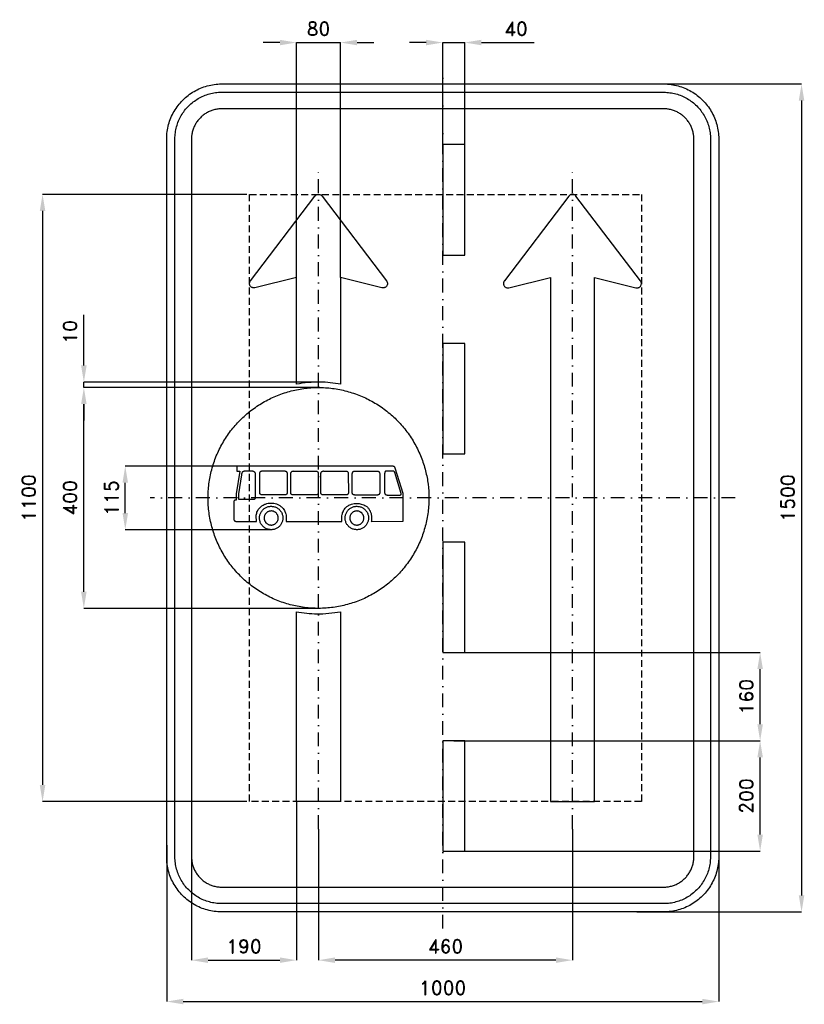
# Model space of a CAD drawing. Header units: millimetres. Extents: x -766 to 655, y -917 to 866.
import ezdxf

# ---------------------------------------------------------------- set-up
doc = ezdxf.new("R2010")
doc.units = ezdxf.units.MM
doc.header["$LTSCALE"] = 5
doc.linetypes.add('ČERCHOVANÁX2', pattern=[2, 1, -0.5, 0, -0.5])
doc.linetypes.add('ČÁRKOVANÁX2', pattern=[1.5, 1, -0.5])
doc.layers.add('Kóty', color=2, linetype='Continuous')
doc.layers.add('Značka', color=7, linetype='Continuous')
doc.styles.get("Standard").update_dxf_attribs({"font": 'romand.shx', "height": 25})
doc.dimstyles.get("Standard").update_dxf_attribs({"dimtxt": 25, "dimasz": 30, "dimexe": 0.18, "dimexo": 0.0625, "dimgap": 12.5, "dimtad": 1, "dimdec": 0, "dimzin": 0, "dimdsep": 46, "dimtxsty": 'Standard', "dimcen": 0.09, "dimadec": 0, "dimazin": 0, "dimtfac": 1, "dimtdec": 0, "dimtofl": 0, "dimtmove": 0, "dimatfit": 3, "dimfxl": 1, "dimtolj": 1, "dimtzin": 0, "dimarcsym": 0})

# ---------------------------------------------------------------- blocks, each defined once
blk = doc.blocks.new('*D0')
at = {"layer": 'Defpoints', "color": 0, "transparency": 16777216}
for p in [(339.5, 750), (351.4, -750), (650, -750)]:
    blk.add_point(p, dxfattribs=at)
at = {"layer": 'Kóty', "color": 0, "lineweight": -2, "transparency": 16777216}
for p, q in [((339.6, 750), (650.2, 750)), ((650, 720), (650, -720)), ((351.5, -750), (650.2, -750))]:
    blk.add_line(p, q, dxfattribs=at)
at = {"layer": 'Kóty', "color": 0, "transparency": 16777216}
for points in [[(645, 720), (655, 720), (650, 750)], [(645, -720), (655, -720), (650, -750)]]:
    blk.add_solid(points, dxfattribs=at)
at = {"layer": 'Kóty', "color": 0, "transparency": 16777216, "insert": (625, 0), "char_height": 25, "attachment_point": 5, "rotation": 90}
blk.add_mtext('\\A1;1500', dxfattribs=at)
blk = doc.blocks.new('*D1')
at = {"layer": 'Defpoints', "color": 0, "transparency": 16777216}
for p in [(-185, 825), (-265, 399.2), (-185, 399.2)]:
    blk.add_point(p, dxfattribs=at)
at = {"layer": 'Kóty', "color": 0, "lineweight": -2, "transparency": 16777216}
for p, q in [((-295, 825), (-325, 825)), ((-265, 399.3), (-265, 825.2)), ((-185, 399.3), (-185, 825.2)), ((-155, 825), (-125, 825))]:
    blk.add_line(p, q, dxfattribs=at)
at = {"layer": 'Kóty', "color": 0, "transparency": 16777216}
for points in [[(-295, 830), (-295, 820), (-265, 825)], [(-155, 830), (-155, 820), (-185, 825)]]:
    blk.add_solid(points, dxfattribs=at)
at = {"layer": 'Kóty', "color": 0, "transparency": 16777216, "insert": (-225, 850), "char_height": 25, "attachment_point": 5}
blk.add_mtext('\\A1;80', dxfattribs=at)
blk = doc.blocks.new('*D2')
at = {"layer": 'Defpoints', "color": 0, "transparency": 16777216}
for p in [(-225, -600), (235, -600), (-225, -837.4)]:
    blk.add_point(p, dxfattribs=at)
at = {"layer": 'Kóty', "color": 0, "lineweight": -2, "transparency": 16777216}
for p, q in [((-225, -600.1), (-225, -837.5)), ((235, -600.1), (235, -837.5)), ((205, -837.4), (-195, -837.4))]:
    blk.add_line(p, q, dxfattribs=at)
at = {"layer": 'Kóty', "color": 0, "transparency": 16777216}
for points in [[(-195, -832.4), (-195, -842.4), (-225, -837.4)], [(205, -832.4), (205, -842.4), (235, -837.4)]]:
    blk.add_solid(points, dxfattribs=at)
at = {"layer": 'Kóty', "color": 0, "transparency": 16777216, "insert": (5, -812.4), "char_height": 25, "attachment_point": 5}
blk.add_mtext('\\A1;460', dxfattribs=at)
blk = doc.blocks.new('*D3')
at = {"layer": 'Defpoints', "color": 0, "transparency": 16777216}
for p in [(40, 825), (0, 640), (40, 640)]:
    blk.add_point(p, dxfattribs=at)
at = {"layer": 'Kóty', "color": 0, "lineweight": -2, "transparency": 16777216}
for p, q in [((-30, 825), (-60, 825)), ((0, 640.1), (0, 825.2)), ((40, 640.1), (40, 825.2)), ((70, 825), (165.5, 825))]:
    blk.add_line(p, q, dxfattribs=at)
at = {"layer": 'Kóty', "color": 0, "transparency": 16777216}
for points in [[(-30, 830), (-30, 820), (0, 825)], [(70, 830), (70, 820), (40, 825)]]:
    blk.add_solid(points, dxfattribs=at)
at = {"layer": 'Kóty', "color": 0, "transparency": 16777216, "insert": (132.7, 850), "char_height": 25, "attachment_point": 5}
blk.add_mtext('\\A1;40', dxfattribs=at)
blk = doc.blocks.new('*D4')
at = {"layer": 'Defpoints', "color": 0, "transparency": 16777216}
for p in [(20, -440), (575, -440), (20, -640)]:
    blk.add_point(p, dxfattribs=at)
at = {"layer": 'Kóty', "color": 0, "lineweight": -2, "transparency": 16777216}
for p, q in [((20.0625, -440), (575.18, -440)), ((575, -610), (575, -470)), ((20.0625, -640), (575.18, -640))]:
    blk.add_line(p, q, dxfattribs=at)
at = {"layer": 'Kóty', "color": 0, "transparency": 16777216}
for points in [[(570, -470), (580, -470), (575, -440)], [(570, -610), (580, -610), (575, -640)]]:
    blk.add_solid(points, dxfattribs=at)
at = {"layer": 'Kóty', "color": 0, "transparency": 16777216, "insert": (550, -540), "char_height": 25, "attachment_point": 5, "rotation": 90}
blk.add_mtext('\\A1;200', dxfattribs=at)
blk = doc.blocks.new('*D5')
at = {"layer": 'Defpoints', "color": 0, "transparency": 16777216}
for p in [(20, -280), (575, -280), (20.0625, -440)]:
    blk.add_point(p, dxfattribs=at)
at = {"layer": 'Kóty', "color": 0, "lineweight": -2, "transparency": 16777216}
for p, q in [((20.0625, -280), (575.18, -280)), ((575, -410), (575, -310)), ((20.125, -440), (575.18, -440))]:
    blk.add_line(p, q, dxfattribs=at)
at = {"layer": 'Kóty', "color": 0, "transparency": 16777216}
for points in [[(570, -310), (580, -310), (575, -280)], [(570, -410), (580, -410), (575, -440)]]:
    blk.add_solid(points, dxfattribs=at)
at = {"layer": 'Kóty', "color": 0, "transparency": 16777216, "insert": (550, -360), "char_height": 25, "attachment_point": 5, "rotation": 90}
blk.add_mtext('\\A1;160', dxfattribs=at)
blk = doc.blocks.new('*D7')
at = {"layer": 'Defpoints', "color": 0, "transparency": 16777216}
for p in [(-354.62, 550), (-724.82, -550), (-354.62, -550)]:
    blk.add_point(p, dxfattribs=at)
at = {"layer": 'Kóty', "color": 0, "lineweight": -2, "transparency": 16777216}
for p, q in [((-354.6825, 550), (-725, 550)), ((-724.82, 520), (-724.82, -520)), ((-354.6825, -550), (-725, -550))]:
    blk.add_line(p, q, dxfattribs=at)
at = {"layer": 'Kóty', "color": 0, "transparency": 16777216}
for points in [[(-729.82, 520), (-719.82, 520), (-724.82, 550)], [(-729.82, -520), (-719.82, -520), (-724.82, -550)]]:
    blk.add_solid(points, dxfattribs=at)
at = {"layer": 'Kóty', "color": 0, "transparency": 16777216, "insert": (-749.82, 0), "char_height": 25, "attachment_point": 5, "rotation": 90}
blk.add_mtext('\\A1;1100', dxfattribs=at)
blk = doc.blocks.new('*D8')
at = {"layer": 'Defpoints', "color": 0, "transparency": 16777216}
for p in [(-500, -629.3), (500, -626.3), (500, -912.4)]:
    blk.add_point(p, dxfattribs=at)
at = {"layer": 'Kóty', "color": 0, "lineweight": -2, "transparency": 16777216}
for p, q in [((-500, -629.3), (-500, -912.5)), ((500, -626.4), (500, -912.5)), ((-470, -912.4), (470, -912.4))]:
    blk.add_line(p, q, dxfattribs=at)
at = {"layer": 'Kóty', "color": 0, "transparency": 16777216}
for points in [[(-470, -907.4), (-470, -917.4), (-500, -912.4)], [(470, -907.4), (470, -917.4), (500, -912.4)]]:
    blk.add_solid(points, dxfattribs=at)
at = {"layer": 'Kóty', "color": 0, "transparency": 16777216, "insert": (0, -887.4), "char_height": 25, "attachment_point": 5}
blk.add_mtext('\\A1;1000', dxfattribs=at)
blk = doc.blocks.new('*D16')
at = {"layer": 'Defpoints', "color": 0, "transparency": 16777216}
for p in [(-575, 57.5), (-373, 57.5), (-309.6, -57.5)]:
    blk.add_point(p, dxfattribs=at)
at = {"layer": 'Kóty', "color": 0, "lineweight": -2, "transparency": 16777216}
for p, q in [((-373.1, 57.5), (-575.2, 57.5)), ((-575, -27.5), (-575, 27.5)), ((-309.6, -57.5), (-575.2, -57.5))]:
    blk.add_line(p, q, dxfattribs=at)
at = {"layer": 'Kóty', "color": 0, "transparency": 16777216}
for points in [[(-580, 27.5), (-570, 27.5), (-575, 57.5)], [(-580, -27.5), (-570, -27.5), (-575, -57.5)]]:
    blk.add_solid(points, dxfattribs=at)
at = {"layer": 'Kóty', "color": 0, "transparency": 16777216, "insert": (-600, 0), "char_height": 25, "attachment_point": 5, "rotation": 90}
blk.add_mtext('\\A1;115', dxfattribs=at)
blk = doc.blocks.new('*D17')
at = {"layer": 'Defpoints', "color": 0, "transparency": 16777216}
for p in [(-650, 200), (-222.4, 200), (-223.9, -200)]:
    blk.add_point(p, dxfattribs=at)
at = {"layer": 'Kóty', "color": 0, "lineweight": -2, "transparency": 16777216}
for p, q in [((-222.4, 200), (-650.2, 200)), ((-650, -170), (-650, 170)), ((-223.9, -200), (-650.2, -200))]:
    blk.add_line(p, q, dxfattribs=at)
at = {"layer": 'Kóty', "color": 0, "transparency": 16777216}
for points in [[(-655, 170), (-645, 170), (-650, 200)], [(-655, -170), (-645, -170), (-650, -200)]]:
    blk.add_solid(points, dxfattribs=at)
at = {"layer": 'Kóty', "color": 0, "transparency": 16777216, "insert": (-675, 0), "char_height": 25, "attachment_point": 5, "rotation": 90}
blk.add_mtext('\\A1;400', dxfattribs=at)
blk = doc.blocks.new('*D18')
at = {"layer": 'Defpoints', "color": 0, "transparency": 16777216}
for p in [(-650, 210), (-222.4, 200), (-222.2, 210)]:
    blk.add_point(p, dxfattribs=at)
at = {"layer": 'Kóty', "color": 0, "lineweight": -2, "transparency": 16777216}
for p, q in [((-650, 240), (-650, 331.9)), ((-222.2, 210), (-650.2, 210)), ((-222.4, 200), (-650.2, 200)), ((-650, 170), (-650, 140))]:
    blk.add_line(p, q, dxfattribs=at)
at = {"layer": 'Kóty', "color": 0, "transparency": 16777216}
for points in [[(-655, 240), (-645, 240), (-650, 210)], [(-655, 170), (-645, 170), (-650, 200)]]:
    blk.add_solid(points, dxfattribs=at)
at = {"layer": 'Kóty', "color": 0, "transparency": 16777216, "insert": (-675, 300.9), "char_height": 25, "attachment_point": 5, "rotation": 90}
blk.add_mtext('\\A1;10', dxfattribs=at)
blk = doc.blocks.new('*D24')
at = {"layer": 'Defpoints', "color": 0, "transparency": 16777216}
for p in [(-265, -550), (-455, -591.3), (-265, -837.4)]:
    blk.add_point(p, dxfattribs=at)
at = {"layer": 'Kóty', "color": 0, "lineweight": -2, "transparency": 16777216}
for p, q in [((-265, -550.1), (-265, -837.5)), ((-455, -591.4), (-455, -837.5)), ((-425, -837.4), (-295, -837.4))]:
    blk.add_line(p, q, dxfattribs=at)
at = {"layer": 'Kóty', "color": 0, "transparency": 16777216}
for points in [[(-425, -832.4), (-425, -842.4), (-455, -837.4)], [(-295, -832.4), (-295, -842.4), (-265, -837.4)]]:
    blk.add_solid(points, dxfattribs=at)
at = {"layer": 'Kóty', "color": 0, "transparency": 16777216, "insert": (-360, -812.4), "char_height": 25, "attachment_point": 5}
blk.add_mtext('\\A1;190', dxfattribs=at)

msp = doc.modelspace()

# ---------------------------------------------------------------- linework, layer by layer
at = {"layer": 'Kóty'}
for points in [[(-265, 825), (-185, 825)], [(0, 825), (40, 825)], [(-650, 200), (-650, 210)]]:
    msp.add_lwpolyline(points, dxfattribs=at)
at = {"layer": 'Značka', "color": 6, "linetype": 'ČERCHOVANÁX2', "ltscale": 5}
for points in [[(0, -780), (0, 780)], [(-225, -600), (-225, 600)], [(235, -600), (235, 600)], [(530, 0), (-530, 0)]]:
    msp.add_lwpolyline(points, dxfattribs=at)
at = {"layer": 'Značka', "color": 5}
for points in [[(-400, -750), (-400.4, -750), (-400.8, -750, -0.03218), (-413.7, -749.1, -0.035443), (-426.4, -746.5, -0.036267), (-438.7, -742.3, -0.03442), (-450.2, -736.5, -0.033722), (-461, -729.3, -0.034085), (-470.7, -720.7, -0.034209), (-479.3, -711, -0.034229), (-486.5, -700.2, -0.034044), (-492.3, -688.7, -0.033412), (-496.5, -676.4, -0.034127), (-499.1, -663.7, -0.036745), (-500, -650.8), (-500, -650.4), (-500, -650), (-500, 650), (-500, 650.4), (-500, 650.8, -0.03218), (-499.1, 663.7, -0.035441), (-496.5, 676.4, -0.03627), (-492.3, 688.7, -0.034417), (-486.5, 700.2, -0.033719), (-479.3, 711, -0.034078), (-470.7, 720.7, -0.034208), (-461, 729.3, -0.034227), (-450.2, 736.5, -0.034051), (-438.7, 742.3, -0.033416), (-426.4, 746.5, -0.034129), (-413.7, 749.1, -0.036746), (-400.8, 750), (-400.4, 750), (-400, 750), (400, 750), (400.4, 750), (400.8, 750, -0.032179), (413.7, 749.1, -0.035451), (426.4, 746.5, -0.036282), (438.7, 742.3, -0.034425), (450.2, 736.5, -0.033731), (461, 729.3, -0.034081), (470.7, 720.7, -0.034214), (479.3, 711, -0.034229), (486.5, 700.2, -0.034034), (492.3, 688.6, -0.033411), (496.5, 676.4, -0.034122), (499.1, 663.7, -0.036741), (500, 650.8), (500, 650.4), (500, 650), (500, -650), (500, -650.4), (500, -650.8, -0.032179), (499.1, -663.7, -0.035442), (496.5, -676.4, -0.036264), (492.3, -688.7, -0.034415), (486.5, -700.2, -0.033719), (479.3, -711, -0.034086), (470.7, -720.7, -0.034205), (461, -729.3, -0.03423), (450.2, -736.5, -0.034046), (438.7, -742.3, -0.033413), (426.4, -746.5, -0.034127), (413.7, -749.1, -0.036745), (400.8, -750), (400.4, -750), (400, -750), (-400, -750)], [(-400, -735), (-400.3, -735), (-400.7, -735, -0.03218), (-411.6, -734.2, -0.035443), (-422.4, -732, -0.036267), (-432.9, -728.5, -0.03442), (-442.7, -723.5, -0.033721), (-451.9, -717.4, -0.034085), (-460.1, -710.1, -0.034209), (-467.4, -701.9, -0.034229), (-473.5, -692.7, -0.034045), (-478.4, -682.9, -0.033412), (-482, -672.4, -0.034127), (-484.3, -661.6, -0.036745), (-485, -650.7), (-485, -650.3), (-485, -650), (-485, 650), (-485, 650.3), (-485, 650.7, -0.032181), (-484.2, 661.6, -0.035444), (-482, 672.4, -0.036267), (-478.5, 682.9, -0.034419), (-473.5, 692.7, -0.033711), (-467.4, 701.9, -0.034078), (-460.1, 710.1, -0.034195), (-451.9, 717.4, -0.034219), (-442.7, 723.5, -0.034051), (-432.9, 728.4, -0.033409), (-422.4, 732, -0.034121), (-411.6, 734.3, -0.036745), (-400.7, 735), (-400.3, 735), (-400, 735), (400, 735), (400.3, 735), (400.7, 735, -0.032174), (411.6, 734.2, -0.03544), (422.4, 732, -0.036261), (432.9, 728.5, -0.03443), (442.7, 723.5, -0.033731), (451.9, 717.4, -0.03408), (460.1, 710.1, -0.034212), (467.4, 701.9, -0.03423), (473.5, 692.7, -0.034037), (478.4, 682.9, -0.033418), (482, 672.4, -0.034127), (484.3, 661.6, -0.036751), (485, 650.7), (485, 650.3), (485, 650), (485, -650), (485, -650.3), (485, -650.7, -0.032185), (484.2, -661.6, -0.03545), (482, -672.4, -0.036271), (478.5, -682.9, -0.034419), (473.5, -692.7, -0.033715), (467.4, -701.9, -0.034083), (460.1, -710.1, -0.034209), (451.9, -717.4, -0.034231), (442.7, -723.5, -0.034042), (432.9, -728.4, -0.033411), (422.4, -732, -0.034127), (411.6, -734.3, -0.036745), (400.7, -735), (400.3, -735), (400, -735), (-400, -735)], [(-400, -705), (400, -705), (400.2, -705), (400.4, -705, 0.03218), (407.5, -704.5, 0.035442), (414.5, -703.1, 0.036265), (421.3, -700.8, 0.034422), (427.6, -697.6, 0.033717), (433.6, -693.6, 0.034088), (438.9, -688.9, 0.034212), (443.6, -683.6, 0.034229), (447.6, -677.6, 0.034042), (450.7, -671.3, 0.033412), (453.1, -664.5, 0.034125), (454.5, -657.5, 0.036743), (455, -650.4), (455, -650.2), (455, -650), (455, 650), (455, 650.2), (455, 650.4, 0.032187), (454.5, 657.5, 0.035442), (453.1, 664.5, 0.036278), (450.8, 671.3, 0.034421), (447.6, 677.6, 0.033718), (443.6, 683.5, 0.034078), (438.9, 688.9, 0.034199), (433.6, 693.6, 0.034236), (427.6, 697.6, 0.03403), (421.3, 700.8, 0.033395), (414.5, 703, 0.034109), (407.5, 704.5, 0.036744), (400.4, 705), (400.2, 705), (400, 705), (-400, 705), (-400.2, 705), (-400.4, 705, 0.032171), (-407.5, 704.5, 0.035429), (-414.5, 703, 0.036266), (-421.3, 700.8, 0.034431), (-427.6, 697.6, 0.033735), (-433.6, 693.6, 0.034079), (-438.9, 688.9, 0.034224), (-443.6, 683.5, 0.034235), (-447.6, 677.6, 0.03404), (-450.7, 671.3, 0.033409), (-453.1, 664.5, 0.034125), (-454.5, 657.5, 0.036745), (-455, 650.4), (-455, 650.2), (-455, 650), (-455, -650), (-455, -650.2), (-455, -650.4, 0.03218), (-454.5, -657.5, 0.035443), (-453.1, -664.5, 0.036267), (-450.8, -671.3, 0.034421), (-447.6, -677.6, 0.033721), (-443.6, -683.6, 0.034084), (-438.9, -688.9, 0.034208), (-433.6, -693.6, 0.03423), (-427.6, -697.6, 0.034044), (-421.3, -700.7, 0.033412), (-414.5, -703.1, 0.034127), (-407.5, -704.5, 0.036745), (-400.4, -705), (-400.2, -705), (-400, -705)], [(-265, 206.2), (-265, 375.2), (-265, 399.2), (-340, 380.7), (-340.4, 380.6, -0.010084), (-340.7, 380.5, -0.052503), (-342.3, 380.4, -0.052645), (-343.9, 380.7, -0.065503), (-345.7, 381.4, -0.065455), (-347.3, 382.5, -0.065319), (-348.6, 384, -0.065187), (-349.4, 385.8, -0.064843), (-349.9, 387.7, -0.063651), (-349.8, 389.7, -0.052693), (-349.4, 391.2, -0.057453), (-348.7, 392.6, -0.01147), (-348.5, 393, -0.003824), (-348.3, 393.3), (-231.4, 546.8, -0.003131), (-231.1, 547.1, -0.009393), (-230.9, 547.4, -0.049065), (-229.8, 548.4, -0.049118), (-228.6, 549.2, -0.061113), (-226.8, 549.8, -0.061349), (-225, 550, -0.06102), (-223.2, 549.8, -0.059475), (-221.4, 549.2, -0.049145), (-220.2, 548.4, -0.053708), (-219.1, 547.4, -0.010699), (-218.9, 547.1), (-218.6, 546.8), (-101.7, 393.3), (-101.5, 393, -0.010084), (-101.3, 392.6, -0.052503), (-100.6, 391.2, -0.052645), (-100.2, 389.7, -0.065503), (-100.1, 387.7, -0.065455), (-100.6, 385.8, -0.065319), (-101.4, 384, -0.065187), (-102.7, 382.5, -0.064843), (-104.3, 381.4, -0.063651), (-106.1, 380.7, -0.052693), (-107.7, 380.4, -0.057453), (-109.3, 380.5, -0.01147), (-109.6, 380.6), (-110, 380.7), (-185, 399.2), (-185, 375.2), (-185, 206.1, 0.008266), (-203.6, 208.7, 0.025118), (-222.3, 210, 0.028804), (-243.6, 208.9, 0.009461), (-265, 206.2)], [(195, -550), (275, -550), (275, 375.2), (275, 399.2), (350, 380.7), (350.4, 380.6, 0.010084), (350.7, 380.5, 0.052503), (352.3, 380.4, 0.052645), (353.9, 380.7, 0.065503), (355.7, 381.4, 0.065455), (357.3, 382.5, 0.065319), (358.6, 384, 0.065187), (359.4, 385.8, 0.064843), (359.9, 387.7, 0.063651), (359.8, 389.7, 0.052693), (359.4, 391.2, 0.057453), (358.7, 392.6, 0.01147), (358.5, 393), (358.3, 393.3), (241.4, 546.8), (241.1, 547.1, 0.009393), (240.9, 547.4, 0.049065), (239.8, 548.4, 0.049118), (238.6, 549.2, 0.061113), (236.8, 549.8, 0.061349), (235, 550, 0.06102), (233.2, 549.8, 0.059475), (231.4, 549.2, 0.049145), (230.2, 548.4, 0.053708), (229.1, 547.4, 0.010699), (228.9, 547.1, 0.003567), (228.6, 546.8), (111.7, 393.3, 0.003362), (111.5, 393, 0.010084), (111.3, 392.6, 0.052503), (110.6, 391.2, 0.052645), (110.2, 389.7, 0.065503), (110.1, 387.7, 0.065455), (110.6, 385.8, 0.065319), (111.4, 384, 0.065187), (112.7, 382.5, 0.064843), (114.3, 381.4, 0.063651), (116.1, 380.7, 0.052693), (117.7, 380.4, 0.057453), (119.3, 380.5, 0.01147), (119.6, 380.6), (120, 380.7), (195, 399.2), (195, 375.2), (195, -550)], [(-25, 0), (-25, -1.3), (-25, -2.6, -0.032167), (-27, -28.7, -0.035723), (-32.5, -54.3, -0.036666), (-41.1, -79, -0.034754), (-53.1, -102.3, -0.034039), (-67.9, -123.9, -0.034453), (-85.4, -143.3, -0.034561), (-105.3, -160.3, -0.034427), (-127.3, -174.5, -0.034389), (-150.9, -185.8, -0.034418), (-175.8, -193.8, -0.034423), (-201.5, -198.7, -0.034417), (-227.6, -200, -0.034416), (-253.7, -198, -0.034417), (-279.3, -192.5, -0.034417), (-304, -183.8, -0.034417), (-327.3, -171.9, -0.034417), (-348.9, -157.1, -0.034417), (-368.3, -139.6, -0.034417), (-385.3, -119.7, -0.034417), (-399.5, -97.7, -0.034417), (-410.8, -74.1, -0.034417), (-418.8, -49.2, -0.034417), (-423.7, -23.5, -0.034417), (-425, 2.6, -0.034417), (-423, 28.7, -0.034417), (-417.5, 54.3, -0.034417), (-408.8, 79, -0.034417), (-396.9, 102.3, -0.034417), (-382.1, 123.9, -0.034417), (-364.6, 143.3, -0.034417), (-344.7, 160.3, -0.034417), (-322.7, 174.5, -0.034417), (-299.1, 185.8, -0.034417), (-274.2, 193.8, -0.034417), (-248.5, 198.7, -0.034416), (-222.4, 200, -0.034417), (-196.3, 198, -0.034418), (-170.7, 192.5, -0.034416), (-146, 183.8, -0.034417), (-122.7, 171.9, -0.034418), (-101.1, 157.1, -0.034406), (-81.7, 139.6, -0.034414), (-64.7, 119.7, -0.034487), (-50.5, 97.7, -0.034419), (-39.2, 74.1, -0.034076), (-31.2, 49.2, -0.032791), (-26.4, 24.8, -0.034265), (-25, 0)], [(-337.1, -42.6, -0.003728), (-337.4, -39.9, -0.01117), (-337.7, -37.3, -0.026528), (-337.8, -33.4, -0.037791), (-337.4, -29.6, -0.043313), (-336.4, -26, -0.046788), (-334.8, -22.5, -0.03693), (-333.1, -20, -0.030055), (-331.1, -17.7, -0.05514), (-326.3, -13.7, -0.061671), (-320.8, -11, -0.050046), (-315.9, -9.7, -0.042258), (-310.9, -9.3, -0.040207), (-306.1, -9.6, -0.046467), (-301.3, -10.8, -0.053494), (-296.4, -13, -0.051653), (-292.1, -16.2, -0.04283), (-289, -19.3, -0.046515), (-286.6, -22.9, -0.035287), (-285.2, -25.8, -0.033242), (-284.3, -28.9, -0.044761), (-283.5, -34, -0.032247), (-283.4, -39.1, -0.007075), (-283.5, -40.9, -0.002368), (-283.7, -42.7), (-182.5, -42.4, -0.004445), (-182.8, -40.3, -0.013419), (-182.9, -38.3, -0.033404), (-182.8, -34.3, -0.030958), (-182.2, -30.3, -0.062154), (-179.8, -23.4, -0.090141), (-175.6, -17.5, -0.034522), (-173.7, -15.7, -0.024272), (-171.5, -14.2, -0.030558), (-168.3, -12.4, -0.039226), (-164.9, -11, -0.047719), (-160.5, -10, -0.038568), (-156.1, -9.8, -0.023992), (-152.9, -10, -0.020968), (-149.7, -10.5, -0.034527), (-145.2, -11.7, -0.049464), (-140.9, -13.5, -0.063879), (-136.5, -16.7, -0.061349), (-133, -20.9, -0.056353), (-130.6, -25.5, -0.054204), (-129.3, -30.4, -0.022387), (-129, -32.7, -0.017125), (-128.9, -35.1, -0.016973), (-128.9, -38, -0.014844), (-129.1, -40.9, -0.00273), (-129.2, -41.7), (-129.3, -42.5), (-71.7, -42.2), (-71.7, 7.9), (-85.9, 54.1, 0.019599), (-86.2, 55, 0.062092), (-86.7, 55.8, 0.083674), (-87.5, 56.5, 0.06153), (-88.4, 57, 0.055241), (-89.7, 57.3, 0.024543), (-91, 57.4, 0.006464), (-92.3, 57.5, 0.002162), (-93.5, 57.5), (-373, 57.5), (-373, 48.3), (-367.3, 48.3), (-373.9, 7.3), (-374, -3.8), (-374.4, -3.8, 0.00818), (-374.8, -3.8, 0.009602), (-375.2, -3.9, 0.006619), (-375.7, -3.9, 0.020292), (-376.2, -4, 0.04892), (-376.7, -4.2, 0.087203), (-377.3, -4.6, 0.078278), (-377.8, -5.2, 0.055814), (-378.1, -5.8, 0.043219), (-378.2, -6.4, 0.019712), (-378.3, -6.8, 0.006566), (-378.3, -7.3), (-378.3, -38.1, 0.009432), (-378.3, -38.7, 0.028289), (-378.2, -39.4, 0.048898), (-378, -40.1, 0.060652), (-377.6, -40.7, 0.069383), (-377, -41.4, 0.052857), (-376.3, -41.9, 0.080136), (-374.5, -42.4, 0.035822), (-372.5, -42.6, 0.005189), (-371.7, -42.6), (-370.9, -42.6), (-337.1, -42.6)], [(-369.4, -2.7), (-369.4, 7.6), (-364.1, 41.8, -0.008173), (-363.9, 43.3, -0.023755), (-363.5, 44.8, -0.051595), (-362.9, 46.4, -0.099547), (-361.9, 47.7, -0.07688), (-360.9, 48.4, -0.057492), (-359.8, 48.8, -0.044459), (-358.4, 48.9, -0.014882), (-357.1, 48.9), (-346.3, 48.9, -0.014749), (-345, 48.9, -0.04537), (-343.7, 48.7, -0.047561), (-342.7, 48.3, -0.044417), (-341.8, 47.8, -0.046798), (-341, 47.1, -0.053483), (-340.3, 46.2, -0.051848), (-339.9, 45.3, -0.047983), (-339.6, 44.3, -0.04191), (-339.4, 43.1, -0.013799), (-339.5, 41.9), (-339.5, 2.4), (-339.5, 1.9, -0.006381), (-339.5, 1.3, -0.00834), (-339.5, 0.8, -0.007018), (-339.5, 0.2, -0.040025), (-339.6, -0.8, -0.108918), (-340, -1.7, -0.092082), (-340.6, -2.2, -0.084455), (-341.2, -2.5, -0.040256), (-341.6, -2.6, -0.013477), (-342.1, -2.6), (-369.4, -2.7)], [(-331.5, 41.5), (-331.4, 42.5, 0.005967), (-331.4, 43.4, -0.007084), (-331.3, 44.5, -0.040803), (-331.2, 45.6, -0.052146), (-330.9, 46.5, -0.063818), (-330.4, 47.3, -0.064646), (-329.8, 48, -0.063069), (-329, 48.5, -0.03213), (-328.6, 48.6, -0.027094), (-328.1, 48.8, -0.035228), (-327.2, 48.9, -0.011588), (-326.3, 48.9), (-288.2, 48.9), (-287.3, 48.9, -0.004441), (-286.5, 48.9, -0.027729), (-285.3, 48.8, -0.070018), (-284.2, 48.5, -0.078327), (-283.3, 48, -0.077395), (-282.5, 47.1, -0.102039), (-281.9, 45.6, -0.045484), (-281.8, 43.8), (-281.8, 43.4), (-281.8, 43), (-281.7, 9.7, -0.029212), (-281.9, 8.3, -0.097021), (-282.5, 7, -0.074866), (-283.1, 6.3, -0.069226), (-283.9, 5.9, -0.041528), (-284.6, 5.7, -0.013847), (-285.3, 5.6), (-324.8, 5.6), (-325.7, 5.6, -0.004235), (-326.5, 5.6, -0.021699), (-327.7, 5.6, -0.048737), (-328.9, 5.8, -0.06222), (-329.9, 6.3, -0.097026), (-330.7, 6.9, -0.092207), (-331.2, 7.8, -0.049999), (-331.4, 8.8, -0.032344), (-331.5, 10, -0.011131), (-331.5, 11.2), (-331.5, 41.5)], [(-275.2, 42.5, -0.012511), (-275.1, 44, -0.037241), (-274.9, 45.5, -0.041476), (-274.6, 46.4, -0.068472), (-274.1, 47.2, -0.066706), (-273.5, 47.9, -0.045653), (-272.7, 48.3, -0.028048), (-272.2, 48.6, -0.038071), (-271.7, 48.7, -0.04943), (-270.8, 48.8, -0.015901), (-270, 48.8), (-231.8, 48.8), (-231, 48.8, -0.003195), (-230.1, 48.8, -0.027876), (-229, 48.7, -0.076867), (-227.9, 48.4, -0.084034), (-227, 47.8, -0.071196), (-226.3, 47, -0.089994), (-225.6, 45.4, -0.051298), (-225.5, 43.7, -0.006647), (-225.5, 43.3), (-225.5, 42.9), (-225.4, 9.6, -0.029966), (-225.6, 8.2, -0.100496), (-226.2, 6.9, -0.077271), (-226.8, 6.2, -0.069259), (-227.6, 5.8, -0.041109), (-228.3, 5.6, -0.013748), (-229, 5.5), (-268.5, 5.5), (-269.3, 5.5, -0.004339), (-270.2, 5.5, -0.021736), (-271.4, 5.5, -0.048406), (-272.6, 5.8, -0.061969), (-273.6, 6.2, -0.097248), (-274.4, 6.8, -0.092574), (-274.8, 7.7, -0.050066), (-275.1, 8.7, -0.032278), (-275.2, 9.9, -0.011114), (-275.1, 11.1), (-275.2, 42.5)], [(-220.6, 41.4), (-220.6, 42.3, 0.005589), (-220.5, 43.3, -0.007071), (-220.5, 44.4, -0.03921), (-220.4, 45.5, -0.052035), (-220.1, 46.4, -0.070154), (-219.6, 47.2, -0.065824), (-219, 47.8, -0.045676), (-218.2, 48.3, -0.028018), (-217.7, 48.6, -0.038068), (-217.2, 48.7, -0.04964), (-216.3, 48.8, -0.015977), (-215.5, 48.8), (-177.3, 48.8), (-176.5, 48.8, -0.003259), (-175.6, 48.8, -0.027894), (-174.5, 48.7, -0.076666), (-173.3, 48.4, -0.083967), (-172.4, 47.8, -0.071356), (-171.7, 47, -0.090178), (-171.1, 45.4, -0.051145), (-171, 43.7, -0.006598), (-170.9, 43.3), (-171, 42.9), (-170.8, 9.6, -0.029222), (-171.1, 8.1, -0.097045), (-171.6, 6.9, -0.074957), (-172.3, 6.2, -0.069417), (-173.1, 5.8, -0.041589), (-173.8, 5.6, -0.013866), (-174.5, 5.5), (-213.9, 5.5), (-214.8, 5.4, -0.004265), (-215.7, 5.5, -0.021689), (-216.9, 5.5, -0.048564), (-218.1, 5.7, -0.062072), (-219.1, 6.1, -0.097159), (-219.8, 6.8, -0.092442), (-220.3, 7.7, -0.049999), (-220.6, 8.7, -0.03226), (-220.6, 9.9, -0.011107), (-220.6, 11.1), (-220.6, 41.4)], [(-163.8, 41.3), (-163.8, 42.2, 0.005706), (-163.7, 43.1, -0.007045), (-163.7, 44.2, -0.039528), (-163.5, 45.4, -0.052268), (-163.3, 46.3, -0.070091), (-162.8, 47.1, -0.065625), (-162.1, 47.7, -0.045339), (-161.4, 48.2, -0.027911), (-160.9, 48.4, -0.038303), (-160.3, 48.6, -0.050087), (-159.5, 48.7, -0.016111), (-158.6, 48.7), (-120.5, 48.7), (-119.6, 48.7, -0.003305), (-118.8, 48.7, -0.028027), (-117.6, 48.6, -0.076991), (-116.5, 48.3, -0.084118), (-115.6, 47.7, -0.071067), (-114.9, 46.8, -0.089775), (-114.3, 45.3, -0.051391), (-114.1, 43.6, -0.006686), (-114.1, 43.2), (-114.1, 42.7), (-114, 9.4, -0.029206), (-114.3, 8, -0.096996), (-114.8, 6.7, -0.074884), (-115.5, 6.1, -0.069237), (-116.3, 5.6, -0.041456), (-117, 5.4, -0.013824), (-117.6, 5.3), (-157.1, 5.3), (-158, 5.3, -0.004374), (-158.9, 5.3, -0.021744), (-160.1, 5.4, -0.048289), (-161.3, 5.6, -0.061969), (-162.2, 6, -0.097542), (-163, 6.7, -0.092713), (-163.5, 7.5, -0.049846), (-163.7, 8.5, -0.031939), (-163.8, 9.8, -0.011003), (-163.8, 11), (-163.8, 41.3)], [(-105.2, 17.7), (-105.2, 9, 0.007998), (-105.1, 8.6, 0.023944), (-105, 8.2, 0.082423), (-104.5, 7.1, 0.086534), (-103.7, 6.2, 0.06741), (-102.9, 5.8, 0.049943), (-102, 5.5, 0.042326), (-100.8, 5.3, 0.014006), (-99.5, 5.3), (-77.2, 5.3, 0.032107), (-76.5, 5.4, 0.112536), (-75.9, 5.6, 0.073746), (-75.6, 5.9, 0.053383), (-75.4, 6.3, 0.066968), (-75.2, 6.8, 0.0519), (-75.2, 7.5, 0.02409), (-75.2, 7.9, 0.008026), (-75.3, 8.3), (-86.8, 46.2, 0.008997), (-87, 46.6, 0.027192), (-87.1, 47, 0.056225), (-87.5, 47.5, 0.054886), (-88, 48, 0.049429), (-88.5, 48.3, 0.051578), (-89.1, 48.5, 0.033619), (-89.5, 48.6, 0.011082), (-90, 48.7), (-100.5, 48.7, 0.015887), (-101.5, 48.7, 0.047897), (-102.4, 48.6, 0.077087), (-103.5, 48.2, 0.094945), (-104.3, 47.4, 0.079406), (-104.8, 46.6, 0.059501), (-105.1, 45.7, 0.028167), (-105.1, 45, 0.009478), (-105.2, 44.4), (-105.2, 17.7)], [(-289.5, -36.3), (-289.5, -36.5), (-289.5, -36.6, -0.031622), (-289.7, -39.4, -0.035938), (-290.3, -42.1, -0.037068), (-291.2, -44.7, -0.034705), (-292.4, -47.2, -0.033871), (-294, -49.4, -0.034453), (-295.9, -51.5, -0.034635), (-298, -53.3, -0.034416), (-300.3, -54.8, -0.034354), (-302.8, -56, -0.034373), (-305.4, -56.9, -0.034319), (-308.2, -57.4, -0.034197), (-310.9, -57.5, -0.034285), (-313.7, -57.3, -0.03454), (-316.4, -56.7, -0.034491), (-319, -55.8, -0.034242), (-321.5, -54.5, -0.034236), (-323.8, -53, -0.034434), (-325.9, -51.1, -0.034448), (-327.7, -49, -0.034363), (-329.2, -46.7, -0.034423), (-330.4, -44.2, -0.034709), (-331.2, -41.6, -0.034676), (-331.7, -38.8, -0.034312), (-331.9, -36.1, -0.034291), (-331.7, -33.3, -0.034598), (-331.1, -30.6, -0.03465), (-330.2, -28, -0.034455), (-328.9, -25.5, -0.034425), (-327.3, -23.2, -0.034461), (-325.5, -21.2, -0.034417), (-323.4, -19.4, -0.034293), (-321, -17.9, -0.034261), (-318.5, -16.7, -0.034313), (-315.9, -15.8, -0.034409), (-313.2, -15.3, -0.034431), (-310.4, -15.2, -0.034351), (-307.6, -15.4, -0.034269), (-304.9, -16, -0.034275), (-302.3, -16.9, -0.034313), (-299.8, -18.2, -0.034397), (-297.5, -19.7, -0.034578), (-295.5, -21.6, -0.034542), (-293.7, -23.7, -0.034449), (-292.2, -26, -0.034316), (-291, -28.5, -0.034), (-290.1, -31.1, -0.03296), (-289.6, -33.7, -0.034915), (-289.5, -36.3)], [(-134.4, -36.3), (-134.4, -36.5), (-134.4, -36.6, -0.030919), (-134.6, -39.4, -0.03582), (-135.2, -42.1, -0.037182), (-136.1, -44.7, -0.034755), (-137.3, -47.2, -0.033908), (-138.9, -49.4, -0.034493), (-140.8, -51.5, -0.034646), (-142.9, -53.3, -0.034348), (-145.2, -54.8, -0.03427), (-147.7, -56, -0.034391), (-150.4, -56.9, -0.03439), (-153.1, -57.4, -0.034227), (-155.9, -57.5, -0.034257), (-158.6, -57.3, -0.034449), (-161.3, -56.7, -0.034462), (-164, -55.8, -0.034362), (-166.4, -54.5, -0.034335), (-168.7, -53, -0.034412), (-170.8, -51.1, -0.034403), (-172.6, -49, -0.034375), (-174.1, -46.7, -0.034395), (-175.3, -44.2, -0.034512), (-176.1, -41.6, -0.034581), (-176.7, -38.8, -0.034615), (-176.8, -36.1, -0.03456), (-176.6, -33.3, -0.034388), (-176, -30.6, -0.034354), (-175.1, -28, -0.034466), (-173.8, -25.5, -0.034536), (-172.2, -23.2, -0.034497), (-170.4, -21.2, -0.034447), (-168.3, -19.4, -0.034354), (-165.9, -17.9, -0.034319), (-163.4, -16.7, -0.034275), (-160.8, -15.8, -0.0343), (-158.1, -15.3, -0.034386), (-155.3, -15.2, -0.034397), (-152.5, -15.4, -0.03434), (-149.8, -16, -0.034303), (-147.2, -16.9, -0.034313), (-144.7, -18.2, -0.034353), (-142.4, -19.7, -0.034415), (-140.4, -21.6, -0.034472), (-138.6, -23.7, -0.034695), (-137.1, -26, -0.034455), (-135.9, -28.5, -0.033601), (-135, -31.1, -0.032879), (-134.5, -33.7, -0.035974), (-134.4, -36.3)], [(-297.9, -36.3), (-297.9, -36.3), (-297.9, -36.2, 0.031049), (-298.1, -34.5, 0.036054), (-298.4, -32.9, 0.037415), (-298.9, -31.3, 0.034921), (-299.7, -29.8, 0.03396), (-300.7, -28.5, 0.034284), (-301.8, -27.2, 0.034382), (-303, -26.2, 0.034377), (-304.4, -25.3, 0.034439), (-305.9, -24.5, 0.034457), (-307.5, -24, 0.034366), (-309.2, -23.7, 0.034115), (-310.8, -23.6, 0.034213), (-312.5, -23.8, 0.034724), (-314.1, -24.1, 0.034608), (-315.7, -24.7, 0.033949), (-317.2, -25.4, 0.033981), (-318.6, -26.4, 0.034579), (-319.8, -27.5, 0.034727), (-320.9, -28.7, 0.034618), (-321.8, -30.1, 0.03443), (-322.5, -31.6, 0.03416), (-323, -33.2, 0.034282), (-323.3, -34.8, 0.034792), (-323.4, -36.5, 0.034835), (-323.3, -38.2, 0.034485), (-322.9, -39.8, 0.034335), (-322.4, -41.4, 0.034226), (-321.6, -42.8, 0.034306), (-320.7, -44.2, 0.034719), (-319.6, -45.4, 0.034736), (-318.3, -46.5, 0.034123), (-316.9, -47.4, 0.033995), (-315.4, -48.2, 0.034448), (-313.8, -48.7, 0.034591), (-312.2, -49, 0.034374), (-310.5, -49.1, 0.034266), (-308.8, -48.9, 0.034209), (-307.2, -48.6, 0.034273), (-305.6, -48, 0.034485), (-304.2, -47.3, 0.034484), (-302.8, -46.3, 0.034388), (-301.5, -45.2, 0.034301), (-300.5, -44, 0.034265), (-299.6, -42.6, 0.03437), (-298.8, -41.1, 0.034472), (-298.3, -39.5, 0.033292), (-298, -37.9, 0.034734), (-297.9, -36.3)], [(-142.8, -36.3), (-142.8, -36.3), (-142.8, -36.2, 0.032793), (-143, -34.5, 0.035924), (-143.3, -32.9, 0.036649), (-143.9, -31.3, 0.034645), (-144.6, -29.8, 0.033983), (-145.6, -28.5, 0.034602), (-146.7, -27.2, 0.034715), (-148, -26.2, 0.034261), (-149.4, -25.3, 0.034182), (-150.9, -24.5, 0.034437), (-152.4, -24, 0.034432), (-154.1, -23.7, 0.034187), (-155.7, -23.6, 0.034214), (-157.4, -23.8, 0.034505), (-159, -24.1, 0.034525), (-160.6, -24.7, 0.034269), (-162.1, -25.4, 0.034219), (-163.5, -26.4, 0.034428), (-164.7, -27.5, 0.034501), (-165.8, -28.7, 0.034506), (-166.7, -30.1, 0.034457), (-167.4, -31.6, 0.034395), (-167.9, -33.2, 0.034453), (-168.2, -34.8, 0.034626), (-168.3, -36.5, 0.034598), (-168.2, -38.2, 0.034414), (-167.8, -39.8, 0.034409), (-167.3, -41.4, 0.034484), (-166.5, -42.8, 0.034478), (-165.6, -44.2, 0.03444), (-164.5, -45.4, 0.034421), (-163.2, -46.5, 0.034313), (-161.8, -47.4, 0.034323), (-160.3, -48.2, 0.034409), (-158.7, -48.7, 0.03442), (-157.1, -49, 0.034315), (-155.4, -49.1, 0.034302), (-153.7, -48.9, 0.0344), (-152.1, -48.6, 0.034332), (-150.5, -48, 0.034174), (-149.1, -47.3, 0.034267), (-147.7, -46.3, 0.034572), (-146.5, -45.2, 0.034554), (-145.4, -44, 0.03437), (-144.5, -42.6, 0.034376), (-143.7, -41.1, 0.03443), (-143.2, -39.5, 0.032919), (-142.9, -37.9, 0.033643), (-142.8, -36.3)], [(-185, -206.2), (-185, -550), (-265, -550), (-265, -206.1, 0.008266), (-246.4, -208.7, 0.025117), (-227.7, -210, 0.028803), (-206.4, -208.9, 0.009461), (-185, -206.2)]]:
    msp.add_lwpolyline(points, format="xyb", dxfattribs=at)
for points in [[(0, 640), (0, 440), (40, 440), (40, 640), (0, 640)], [(0, 280), (0, 80), (40, 80), (40, 280), (0, 280)], [(0, -80), (0, -280), (40, -280), (40, -80), (0, -80)], [(0, -440), (0, -640), (40, -640), (40, -440), (0, -440)]]:
    msp.add_lwpolyline(points, dxfattribs=at)
at = {"layer": 'Značka', "color": 6, "linetype": 'ČÁRKOVANÁX2', "ltscale": 2.5}
msp.add_lwpolyline([(-349.9, -550), (-349.9, 550), (359.9, 550), (359.9, -550), (-349.9, -550)], dxfattribs=at)

# ---------------------------------------------------------------- dimensions: what is measured, and where the dimension line sits
at = {"layer": 'Kóty'}
for base, p1, p2, picture, middle in [((-185, 825), (-265, 399.2), (-185, 399.2), '*D1', (-225, 850)), ((40, 825), (0, 640), (40, 640), '*D3', (132.7, 850)), ((-265, -837.4), (-455, -591.3), (-265, -550), '*D24', (-360, -812.4)), ((-225, -837.4), (235, -600), (-225, -600), '*D2', (5, -812.4)), ((500, -912.4), (-500, -629.3), (500, -626.3), '*D8', (0, -887.4))]:
    dim = msp.add_linear_dim(base=base, p1=p1, p2=p2, dimstyle='Standard', dxfattribs=at)
    dim.commit()
    dim.dimension.update_dxf_attribs({"geometry": picture, "text_midpoint": middle})
for base, p1, p2, picture, middle in [((650, -750), (339.5, 750), (351.4, -750), '*D0', (625, 0)), ((-724.8, -550), (-354.6, 550), (-354.6, -550), '*D7', (-749.8, 0)), ((-650, 210), (-222.4, 200), (-222.2, 210), '*D18', (-675, 300.9)), ((-650, 200), (-223.9, -200), (-222.4, 200), '*D17', (-675, 0)), ((-575, 57.5), (-309.6, -57.5), (-373, 57.5), '*D16', (-600, 0)), ((575, -280), (20.1, -440), (20, -280), '*D5', (550, -360)), ((575, -440), (20, -640), (20, -440), '*D4', (550, -540))]:
    dim = msp.add_linear_dim(base=base, p1=p1, p2=p2, angle=90, dimstyle='Standard', dxfattribs=at)
    dim.commit()
    dim.dimension.update_dxf_attribs({"geometry": picture, "text_midpoint": middle})

doc.saveas('drawing.dxf')
